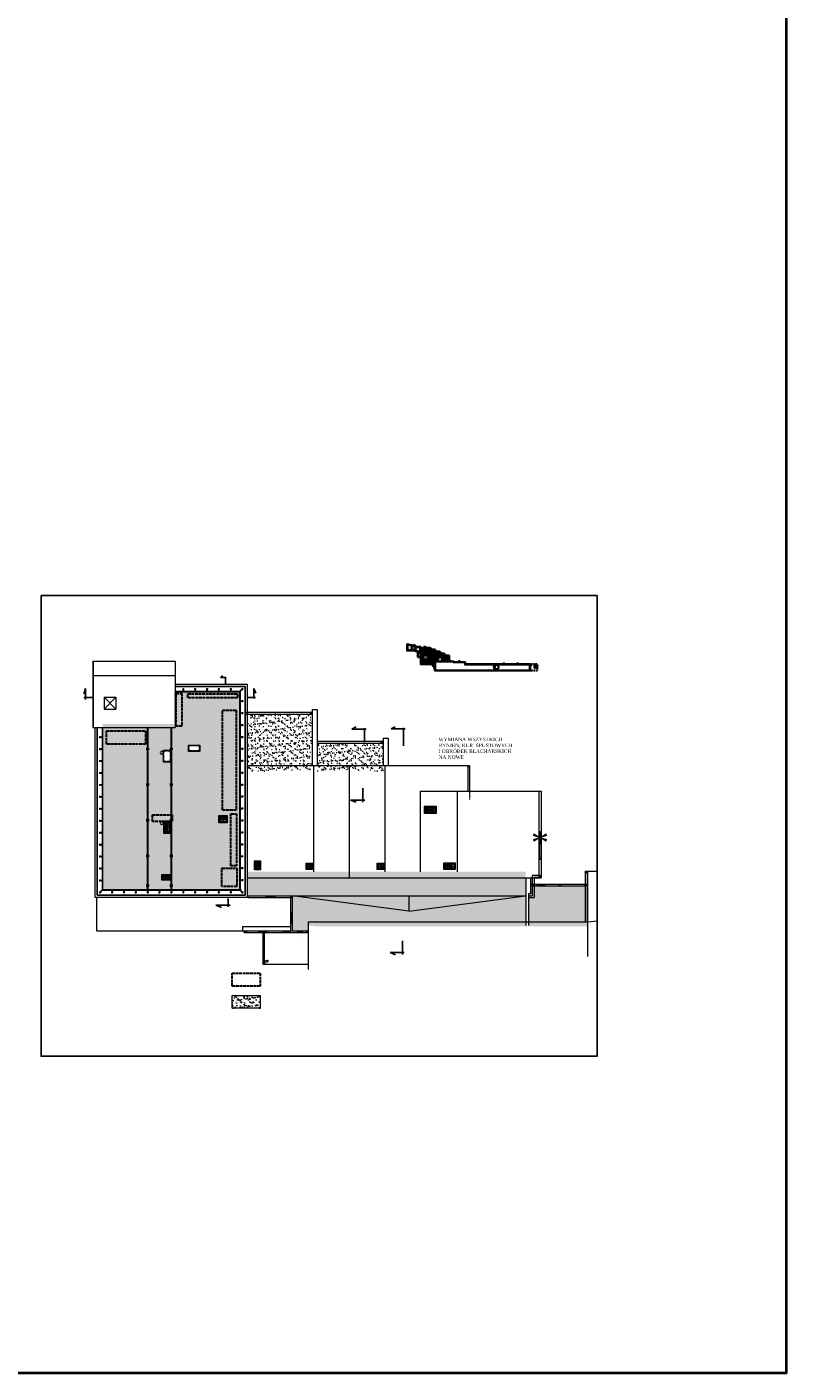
# Model space of a CAD drawing. Header units: millimetres. Extents: x -26513 to 76799, y 0 to 112149.
# Tile 58 of 98: x 33837 to 40236, y 89472 to 100811. Entities that reach past the tile are written whole.
import ezdxf

# ---------------------------------------------------------------- set-up
doc = ezdxf.new("R2010")
doc.units = ezdxf.units.MM
doc.header["$LTSCALE"] = 2
doc.linetypes.add('ACAD_ISO02W100', pattern=[15, 12, -3])
doc.linetypes.add('DASHED', pattern=[0.75, 0.5, -0.25])
for name, color, linetype, lineweight in [('!budynki proj.', 1, 'Continuous', 35), ('Awycinka drzew', 3, 'Continuous', 25), ('ocieplenie', 5, 'BATTING', 5), ('rynna-41', 22, 'Continuous', 18), ('stolarka', 6, 'Continuous', 9), ('wentylacja', 4, 'Continuous', 9), ('widok', 3, 'Continuous', 13), ('ZMIANY', 90, 'Continuous', 25)]:
    doc.layers.add(name, color=color, linetype=linetype, lineweight=lineweight)
doc.layers.add('istn.śiany', color=2, linetype='Continuous')
doc.linetypes.add('BATTING', pattern='A,0.0001,-0.1,[134,ltypeshp.shx,S=0.1,R=0,X=-0.1,Y=0],-0.2,[134,ltypeshp.shx,S=0.1,R=180,X=0.1,Y=0],-0.1', length=0.4001)

msp = doc.modelspace()

# ---------------------------------------------------------------- hatches: boundary and pattern name
at = {"layer": '!budynki proj.'}
h = msp.add_hatch(color=256, dxfattribs=at)
edge = h.paths.add_edge_path()
edge.add_line((37279, 95423), (37279, 95420))
edge.add_line((37279, 95420), (37276, 95420))
edge.add_line((37276, 95420), (37276, 95420))
edge.add_line((37276, 95420), (37276, 95423))
edge.add_line((37276, 95423), (37279, 95423))
h.paths.add_polyline_path([(37043, 95612), (37079, 95604), (37130, 95589), (37156, 95589), (37156, 95579), (37182, 95579), (37183, 95589), (37197, 95589), (37197, 95581), (37238, 95581), (37238, 95566), (37278, 95566), (37278, 95551), (37316, 95552), (37317, 95532), (37356, 95533), (37356, 95517), (37396, 95516), (37397, 95468), (37434, 95467), (37434, 95462), (37532, 95460), (37532, 95443), (38079, 95444), (38079, 95390), (37276, 95389), (37276, 95404), (37276, 95420), (37279, 95420), (37279, 95391), (37279, 95391), (38077, 95393), (38077, 95441), (37530, 95440), (37530, 95458), (37431, 95459), (37431, 95464), (37394, 95465), (37393, 95514), (37354, 95515), (37353, 95530), (37314, 95530), (37314, 95549), (37275, 95548), (37275, 95563), (37235, 95564), (37235, 95578), (37194, 95578), (37194, 95586), (37186, 95586), (37185, 95576), (37153, 95577), (37153, 95586), (37130, 95586), (37078, 95601), (37045, 95609), (37044, 95561), (37098, 95561), (37145, 95546), (37158, 95546), (37158, 95444), (37156, 95444), (37155, 95543), (37155, 95543), (37145, 95543), (37098, 95558), (37041, 95558)])
h.paths.add_polyline_path([(37158, 95444), (37260, 95444), (37260, 95442), (37255, 95442), (37255, 95442), (37156, 95442), (37156, 95444)])
h.paths.add_polyline_path([(37260, 95442), (37263, 95442), (37263, 95423), (37276, 95423), (37276, 95420), (37260, 95420), (37260, 95438), (37260, 95438), (37260, 95438)])
h.paths.add_polyline_path([(37260, 95442), (37263, 95442), (37263, 95444), (37260, 95444)])
for points in [[(37096, 95607), (37099, 95599), (37108, 95603)], [(37319, 95538), (37331, 95540), (37325, 95533)], [(37397, 95476), (37401, 95470), (37401, 95481)], [(37488, 95469), (37477, 95468), (37483, 95461)], [(37260, 95438), (37260, 95438), (37249, 95438), (37255, 95442)], [(37271, 95416), (37271, 95407), (37276, 95411)], [(37853, 95450), (37865, 95451), (37859, 95445)], [(37969, 95450), (37981, 95451), (37974, 95444)], [(38085, 95439), (38084, 95429), (38079, 95435)]]:
    msp.add_hatch(color=256, dxfattribs=at).paths.add_polyline_path(points)
h = msp.add_hatch(color=256, dxfattribs=at)
h.paths.add_polyline_path([(38115, 95440), (38115, 95413), (38134, 95412), (38135, 95440)])
h.paths.add_polyline_path([(38118, 95438), (38118, 95416), (38132, 95415), (38132, 95438)], flags=16)
h = msp.add_hatch(color=256, dxfattribs=at)
h.paths.add_polyline_path([(38138, 95434), (38140, 95436), (38140, 95426), (38138, 95429)])
h.paths.add_polyline_path([(38135, 95432), (38138, 95429), (38138, 95434)])
at = {"layer": 'stolarka'}
h = msp.add_hatch(dxfattribs=at)
h.set_pattern_fill('ANSI37', color=256, scale=2, style=0)
h.paths.add_polyline_path([(37158, 95546), (37158, 95444), (37237, 95444), (37238, 95564), (37235, 95564), (37235, 95578), (37194, 95578), (37194, 95586), (37186, 95586), (37185, 95576), (37153, 95577), (37153, 95546)])
h.paths.add_polyline_path([(37217, 95500, 1), (37177, 95500, 1)], flags=16)
h.paths.add_polyline_path([(37185, 95522), (37184, 95481), (37216, 95480), (37216, 95521)], flags=8)
h = msp.add_hatch(dxfattribs=at)
h.set_pattern_fill('ANSI37', color=256, scale=2, style=0)
h.paths.add_polyline_path([(37237, 95444), (37238, 95564), (37275, 95563), (37275, 95548), (37314, 95549), (37314, 95530), (37353, 95530), (37354, 95515), (37393, 95514), (37394, 95465), (37322, 95465, 0.349907), (37337, 95484, 2.076483), (37313, 95465), (37279, 95465), (37279, 95445), (37263, 95444), (37260, 95444)])
at = {"layer": 'widok'}
h = msp.add_hatch(dxfattribs=at)
h.set_pattern_fill('AR-SAND', color=256, style=0)
h.paths.add_polyline_path([(35088, 95211), (35631, 95211), (35631, 93544), (34475, 93544), (34475, 94939), (35077, 94939), (35077, 95211)])
h.paths.add_polyline_path([(35049, 94119), (34987, 94119), (34987, 94020), (35049, 94020)], flags=16)
h.paths.add_polyline_path([(35456, 94170), (35456, 94106), (35526, 94106), (35526, 94170)], flags=16)
h.paths.add_polyline_path([(34987, 94619), (35049, 94619), (35049, 94718), (34987, 94718)], flags=16)
h.paths.add_polyline_path([(35294, 94708), (35294, 94762), (35199, 94762), (35199, 94708)], flags=16)
h = msp.add_hatch(dxfattribs=at)
h.set_pattern_fill('AR-SAND', color=256, style=0)
h.paths.add_polyline_path([(36235, 95025), (35695, 95025), (35695, 94543), (36235, 94543)])
h.paths.add_polyline_path([(36841, 94779), (36283, 94779), (36283, 94543), (36841, 94543)])
h = msp.add_hatch(dxfattribs=at)
h.set_pattern_fill('AR-SAND', color=256, style=0)
h.paths.add_polyline_path([(35695, 93695), (38041, 93695), (38041, 93242), (36209, 93242), (36209, 93198), (36073, 93198), (36073, 93493), (35695, 93493)])
h.paths.add_polyline_path([(38083, 93575), (38321, 93575), (38321, 93242), (38065, 93242), (38065, 93510), (38083, 93510)])
h.paths.add_polyline_path([(36253, 93242), (38321, 93242), (38321, 93235), (36253, 93235)])
h.paths.add_polyline_path([(38321, 93575), (38562, 93575), (38562, 93235), (38321, 93235)])
h = msp.add_hatch(dxfattribs=at)
h.set_pattern_fill('AR-SAND', color=256, style=0)
h.paths.add_polyline_path([(35566, 92654), (35802, 92654), (35802, 92545), (35566, 92545)])

# ---------------------------------------------------------------- linework, layer by layer
at = {"layer": '!budynki proj.'}
for p, q in [((37132, 95503), (37132, 95543)), ((37132, 95543), (37145, 95543)), ((37132, 95503), (37156, 95503)), ((37153, 95577), (37153, 95543)), ((37238, 95566), (37237, 95444)), ((37155, 95442), (37276, 95442)), ((37260, 95444), (37260, 95420)), ((37260, 95420), (37279, 95420)), ((37263, 95445), (37263, 95423)), ((37263, 95423), (37279, 95423)), ((37276, 95442), (37276, 95389)), ((37394, 95465), (37279, 95465)), ((37279, 95445), (37279, 95465))]:
    msp.add_line(p, q, dxfattribs=at)
at = {"layer": '!budynki proj.', "linetype": 'DASHED'}
for p, q in [((38079, 95444), (38138, 95443)), ((38079, 95390), (38137, 95389)), ((38138, 95443), (38137, 95389))]:
    msp.add_line(p, q, dxfattribs=at)
at = {"layer": '!budynki proj.'}
for points in [[(37260, 95442), (37156, 95442), (37155, 95543), (37145, 95543), (37098, 95558), (37041, 95558), (37043, 95612), (37079, 95604), (37130, 95589), (37156, 95589), (37156, 95579), (37182, 95579), (37183, 95589), (37197, 95589), (37197, 95581), (37238, 95581), (37238, 95566), (37278, 95566), (37278, 95551), (37316, 95552), (37317, 95532), (37356, 95533), (37356, 95517), (37396, 95516), (37397, 95468), (37434, 95467), (37434, 95462), (37532, 95460), (37532, 95443), (38079, 95444)], [(37260, 95444), (37158, 95444), (37158, 95546), (37145, 95546), (37098, 95561), (37044, 95561), (37045, 95609), (37078, 95601), (37130, 95586), (37153, 95586), (37153, 95577), (37185, 95576), (37186, 95586), (37194, 95586), (37194, 95578), (37235, 95578), (37235, 95564), (37275, 95563), (37275, 95548), (37314, 95549), (37314, 95530), (37353, 95530), (37354, 95515), (37393, 95514), (37394, 95465), (37431, 95464), (37431, 95459), (37530, 95458), (37530, 95440), (38077, 95441), (38077, 95393), (37279, 95391), (37279, 95420)], [(37096, 95607), (37108, 95603), (37099, 95599), (37096, 95607)], [(37155, 95546), (37156, 95444), (37279, 95445), (37279, 95391)], [(37155, 95543), (37156, 95442), (37276, 95442)], [(37331, 95540), (37319, 95538), (37325, 95533), (37331, 95540)], [(37401, 95481), (37401, 95470), (37397, 95476), (37402, 95481)], [(37488, 95469), (37477, 95468), (37483, 95461), (37488, 95469)], [(37255, 95442), (37260, 95438), (37249, 95438), (37255, 95442)], [(37276, 95411), (37271, 95416), (37271, 95407), (37276, 95411)], [(38079, 95444), (38079, 95390), (37276, 95389), (37276, 95420)], [(37865, 95451), (37853, 95450), (37859, 95445), (37865, 95451)], [(37981, 95451), (37969, 95450), (37974, 95444), (37981, 95451)], [(38085, 95439), (38084, 95429), (38079, 95435), (38085, 95439)], [(38135, 95440), (38115, 95440), (38115, 95413), (38134, 95412), (38135, 95440)], [(38140, 95436), (38140, 95426), (38135, 95432), (38140, 95436)]]:
    msp.add_lwpolyline(points, dxfattribs=at)
msp.add_lwpolyline([(38132, 95438), (38118, 95438), (38118, 95416), (38132, 95415)], close=True, dxfattribs=at)
for centre in [(37098, 95578), (37197, 95500), (37317, 95484), (37793, 95418)]:
    msp.add_circle(centre, 19.8, dxfattribs=at)
at = {"layer": 'Awycinka drzew'}
for p, q in [((37183, 95589), (37182, 95579)), ((37197, 95589), (37183, 95589)), ((37197, 95581), (37197, 95589)), ((37238, 95581), (37197, 95581)), ((37182, 95579), (37156, 95579)), ((37238, 95566), (37238, 95581)), ((37278, 95566), (37238, 95566)), ((37278, 95551), (37278, 95566)), ((37316, 95552), (37278, 95551)), ((37317, 95532), (37316, 95552)), ((37356, 95533), (37317, 95532)), ((37356, 95517), (37356, 95533)), ((37396, 95516), (37356, 95517)), ((37397, 95468), (37396, 95516)), ((37434, 95467), (37397, 95468)), ((37276, 95389), (38079, 95390)), ((37434, 95462), (37434, 95467)), ((37532, 95443), (38079, 95444))]:
    msp.add_line(p, q, dxfattribs=at)
msp.add_lwpolyline([(37156, 95589), (37130, 95589), (37079, 95604), (37043, 95612), (37041, 95558), (37098, 95558), (37145, 95543), (37155, 95543)], dxfattribs=at)
at = {"layer": 'Defpoints'}
msp.add_lwpolyline([(33956, 96021), (38643, 96021), (38643, 92141), (33956, 92141)], close=True, dxfattribs=at)
at = {"layer": 'istn.śiany'}
for p, q in [((35088, 95256), (35676, 95256)), ((35468, 95332), (35489, 95344)), ((35468, 95332), (35516, 95332)), ((35511, 95279), (35511, 95337)), ((35676, 95256), (35676, 93499)), ((34331, 95237), (34317, 95193)), ((34318, 95163), (34392, 95163)), ((34331, 95237), (34331, 95146)), ((34348, 95163), (34392, 95163)), ((35088, 95211), (35631, 95211)), ((35631, 95211), (35631, 93544)), ((35695, 95163), (35763, 95163)), ((35751, 95237), (35768, 95199)), ((35751, 95237), (35751, 95154)), ((34354, 95126), (34354, 95125)), ((34430, 94909), (34430, 93499)), ((34475, 94909), (34475, 93544)), ((36576, 94897), (36611, 94916)), ((36683, 94786), (36683, 94905)), ((36906, 94898), (36941, 94916)), ((37011, 94755), (37011, 94907)), ((36576, 94897), (36696, 94897)), ((36906, 94898), (37026, 94898)), ((36668, 94282), (36668, 94399)), ((36564, 94299), (36684, 94299)), ((36564, 94299), (36611, 94281)), ((34475, 93544), (35631, 93544)), ((35641, 93546), (35641, 93534)), ((35656, 93620), (35656, 93620)), ((35656, 93620), (35656, 93620)), ((34430, 93499), (35676, 93499)), ((35341, 93523), (35341, 93522)), ((35365, 93523), (35365, 93522)), ((35533, 93399), (35533, 93471)), ((35641, 93523), (35641, 93522)), ((35641, 93523), (35641, 93522)), ((35429, 93413), (35476, 93394)), ((35429, 93413), (35549, 93413)), ((35826, 93198), (35826, 93197)), ((35838, 93198), (35838, 93197)), ((36124, 93101), (36124, 93101)), ((37002, 92997), (37002, 93114)), ((36898, 93014), (36945, 92995)), ((36898, 93014), (37018, 93014))]:
    msp.add_line(p, q, dxfattribs=at)
at = {"layer": 'istn.śiany', "lineweight": 40}
msp.add_lwpolyline([(-26513, 112149), (40236, 112149), (40236, 89472), (-26513, 89472)], close=True, dxfattribs=at)
at = {"layer": 'ocieplenie', "linetype": 'Continuous'}
for p, q in [((35088, 95275), (35695, 95275)), ((35695, 95275), (35695, 93480)), ((34487, 95166), (34587, 95166)), ((34487, 95166), (34487, 95065)), ((34487, 95065), (34587, 95166)), ((34587, 95065), (34487, 95166)), ((34587, 95166), (34587, 95065)), ((34487, 95065), (34587, 95065)), ((34411, 94909), (34411, 93480)), ((34851, 94909), (34851, 93544)), ((34856, 94909), (34856, 93544)), ((35051, 94909), (35051, 93544)), ((35056, 94908), (35056, 93544)), ((34411, 93480), (35695, 93480))]:
    msp.add_line(p, q, dxfattribs=at)
at = {"layer": 'rynna-41'}
for p, q in [((35676, 95038), (36241, 95038)), ((36283, 94794), (36841, 94794)), ((37553, 94591), (37568, 94591)), ((37568, 94591), (37568, 94373)), ((38153, 94373), (38171, 94373)), ((38171, 94373), (38171, 93644)), ((38097, 93662), (38097, 93493)), ((38162, 93662), (38097, 93662)), ((38543, 93700), (38543, 93274)), ((38558, 93700), (38558, 93274)), ((38083, 93590), (38543, 93590)), ((38112, 93647), (38112, 93478)), ((38162, 93647), (38112, 93647)), ((38134, 93585), (38210, 93585)), ((38153, 93644), (38171, 93644)), ((38210, 93585), (38201, 93581)), ((35695, 93493), (36073, 93493)), ((35699, 93493), (35699, 93478)), ((35699, 93478), (36073, 93478)), ((35849, 93487), (35930, 93487)), ((35930, 93487), (35913, 93481)), ((36058, 93493), (36058, 93183)), ((38065, 93493), (38097, 93493)), ((38065, 93478), (38112, 93478)), ((36067, 93358), (36067, 93257)), ((36067, 93257), (36072, 93271)), ((35669, 93198), (36058, 93198)), ((35669, 93183), (35669, 93197)), ((35669, 93183), (36058, 93183)), ((35787, 93191), (35863, 93191)), ((35787, 93191), (35806, 93188)), ((35826, 93183), (35826, 92917)), ((35832, 93105), (35832, 92996)), ((35838, 93183), (35838, 92917)), ((35992, 93190), (36067, 93190)), ((35992, 93190), (36011, 93187)), ((36058, 93183), (36209, 93183)), ((36115, 93188), (36166, 93188)), ((36166, 93188), (36149, 93193)), ((35832, 92996), (35838, 93015))]:
    msp.add_line(p, q, dxfattribs=at)
at = {"layer": 'rynna-41', "linetype": 'ACAD_ISO02W100'}
msp.add_line((37568, 94373), (37568, 94303), dxfattribs=at)
at = {"layer": 'rynna-41', "linetype": 'ACAD_ISO02W100', "ltscale": 0.5}
for p, q in [((35830, 92936), (35864, 92950)), ((35833, 92927), (35868, 92940))]:
    msp.add_line(p, q, dxfattribs=at)
at = {"layer": 'rynna-41'}
for centre, radius in [((36231, 95030), 5.94), ((36829, 94786), 5.94), ((37561, 94573), 7.5), ((38162, 93654), 7.5), ((38550, 93690), 7.5), ((38105, 93583), 7.5), ((38329, 93583), 7.5), ((38550, 93583), 7.5), ((36065, 93487), 5.94), ((35680, 93190), 7.5), ((36199, 93190), 7.5), ((35832, 92932), 5)]:
    msp.add_circle(centre, radius, dxfattribs=at)
at = {"layer": 'rynna-41', "linetype": 'ACAD_ISO02W100', "ltscale": 0.5}
msp.add_circle((35866, 92945), 5, dxfattribs=at)
at = {"layer": 'wentylacja'}
for p, q in [((35088, 95215), (35636, 95215)), ((35088, 95211), (35632, 95211)), ((35150, 95237), (35150, 95229)), ((35150, 95237), (35158, 95237)), ((35150, 95229), (35158, 95229)), ((35152, 95229), (35152, 95215)), ((35156, 95229), (35156, 95215)), ((35158, 95237), (35158, 95229)), ((35250, 95237), (35258, 95237)), ((35250, 95237), (35250, 95229)), ((35250, 95229), (35258, 95229)), ((35252, 95229), (35252, 95215)), ((35256, 95229), (35256, 95215)), ((35258, 95237), (35258, 95229)), ((35350, 95237), (35358, 95237)), ((35350, 95237), (35350, 95229)), ((35350, 95229), (35358, 95229)), ((35352, 95229), (35352, 95215)), ((35356, 95229), (35356, 95215)), ((35358, 95237), (35358, 95229)), ((35450, 95237), (35458, 95237)), ((35450, 95237), (35450, 95229)), ((35450, 95229), (35458, 95229)), ((35452, 95229), (35452, 95215)), ((35456, 95229), (35456, 95215)), ((35458, 95237), (35458, 95229)), ((35550, 95237), (35558, 95237)), ((35550, 95237), (35550, 95229)), ((35550, 95229), (35558, 95229)), ((35552, 95229), (35552, 95215)), ((35556, 95229), (35556, 95215)), ((35558, 95237), (35558, 95229)), ((35632, 95211), (35632, 93544)), ((35650, 95232), (35633, 95215)), ((35652, 95229), (35636, 95212)), ((35636, 95215), (35636, 93540)), ((35636, 95135), (35650, 95135)), ((35636, 95131), (35650, 95131)), ((35650, 95237), (35650, 95229)), ((35650, 95237), (35658, 95237)), ((35650, 95229), (35658, 95229)), ((35650, 95137), (35650, 95129)), ((35650, 95137), (35658, 95137)), ((35650, 95129), (35658, 95129)), ((35658, 95237), (35658, 95229)), ((35658, 95137), (35658, 95129)), ((35636, 95034), (35650, 95034)), ((35636, 95030), (35650, 95030)), ((35650, 95036), (35650, 95028)), ((35650, 95036), (35658, 95036)), ((35650, 95028), (35658, 95028)), ((35658, 95036), (35658, 95028)), ((34471, 94909), (34471, 93540)), ((34475, 94909), (34475, 93544)), ((35636, 94934), (35650, 94934)), ((35636, 94930), (35650, 94930)), ((35650, 94936), (35650, 94928)), ((35650, 94936), (35658, 94936)), ((35650, 94928), (35658, 94928)), ((35658, 94936), (35658, 94928)), ((34448, 94834), (34456, 94834)), ((34448, 94834), (34448, 94826)), ((34448, 94826), (34456, 94826)), ((34456, 94834), (34456, 94826)), ((34456, 94832), (34471, 94832)), ((34456, 94828), (34471, 94828)), ((35636, 94833), (35650, 94833)), ((35636, 94829), (35650, 94829)), ((35650, 94835), (35650, 94827)), ((35650, 94835), (35658, 94835)), ((35650, 94827), (35658, 94827)), ((35658, 94835), (35658, 94827)), ((34448, 94733), (34456, 94733)), ((34448, 94733), (34448, 94725)), ((34448, 94725), (34456, 94725)), ((34456, 94733), (34456, 94725)), ((34456, 94732), (34471, 94732)), ((34456, 94728), (34471, 94728)), ((34845, 94737), (34845, 94721)), ((34845, 94737), (34851, 94737)), ((34845, 94721), (34851, 94721)), ((34856, 94737), (34861, 94737)), ((34856, 94721), (34861, 94721)), ((34861, 94737), (34861, 94721)), ((35045, 94737), (35051, 94737)), ((35045, 94737), (35045, 94721)), ((35045, 94721), (35051, 94721)), ((35056, 94737), (35061, 94737)), ((35056, 94721), (35061, 94721)), ((35061, 94737), (35061, 94721)), ((35636, 94733), (35650, 94733)), ((35636, 94729), (35650, 94729)), ((35650, 94735), (35650, 94727)), ((35650, 94735), (35658, 94735)), ((35650, 94727), (35658, 94727)), ((35658, 94735), (35658, 94727)), ((34448, 94633), (34456, 94633)), ((34448, 94633), (34448, 94625)), ((34448, 94625), (34456, 94625)), ((34456, 94633), (34456, 94625)), ((34456, 94631), (34471, 94631)), ((34456, 94627), (34471, 94627)), ((35636, 94632), (35650, 94632)), ((35636, 94628), (35650, 94628)), ((35650, 94634), (35650, 94626)), ((35650, 94634), (35658, 94634)), ((35650, 94626), (35658, 94626)), ((35658, 94634), (35658, 94626)), ((34448, 94532), (34456, 94532)), ((34448, 94532), (34448, 94524)), ((34448, 94524), (34456, 94524)), ((34456, 94532), (34456, 94524)), ((34456, 94530), (34471, 94530)), ((34456, 94526), (34471, 94526)), ((35636, 94532), (35650, 94532)), ((35636, 94528), (35650, 94528)), ((35650, 94534), (35650, 94526)), ((35650, 94534), (35658, 94534)), ((35650, 94526), (35658, 94526)), ((35658, 94534), (35658, 94526)), ((34448, 94431), (34456, 94431)), ((34448, 94431), (34448, 94423)), ((34448, 94423), (34456, 94423)), ((34456, 94431), (34456, 94423)), ((34456, 94430), (34471, 94430)), ((34456, 94426), (34471, 94426)), ((34845, 94437), (34845, 94421)), ((34845, 94437), (34851, 94437)), ((34845, 94421), (34851, 94421)), ((34856, 94437), (34861, 94437)), ((34856, 94421), (34861, 94421)), ((34861, 94437), (34861, 94421)), ((35045, 94437), (35045, 94421)), ((35045, 94437), (35051, 94437)), ((35045, 94421), (35051, 94421)), ((35056, 94437), (35061, 94437)), ((35056, 94421), (35061, 94421)), ((35061, 94437), (35061, 94421)), ((35636, 94431), (35650, 94431)), ((35636, 94427), (35650, 94427)), ((35650, 94433), (35650, 94425)), ((35650, 94433), (35658, 94433)), ((35650, 94425), (35658, 94425)), ((35658, 94433), (35658, 94425)), ((34448, 94331), (34456, 94331)), ((34448, 94331), (34448, 94323)), ((34448, 94323), (34456, 94323)), ((34448, 94230), (34456, 94230)), ((34448, 94230), (34448, 94222)), ((34448, 94222), (34456, 94222)), ((34456, 94331), (34456, 94323)), ((34456, 94329), (34471, 94329)), ((34456, 94325), (34471, 94325)), ((34456, 94230), (34456, 94222)), ((34456, 94229), (34471, 94229)), ((34456, 94225), (34471, 94225)), ((35636, 94331), (35650, 94331)), ((35636, 94327), (35650, 94327)), ((35636, 94230), (35650, 94230)), ((35636, 94226), (35650, 94226)), ((35650, 94333), (35650, 94325)), ((35650, 94333), (35658, 94333)), ((35650, 94325), (35658, 94325)), ((35650, 94232), (35650, 94224)), ((35650, 94232), (35658, 94232)), ((35650, 94224), (35658, 94224)), ((35658, 94333), (35658, 94325)), ((35658, 94232), (35658, 94224)), ((34448, 94130), (34456, 94130)), ((34448, 94130), (34448, 94122)), ((34448, 94122), (34456, 94122)), ((34456, 94130), (34456, 94122)), ((34456, 94128), (34471, 94128)), ((34456, 94124), (34471, 94124)), ((34845, 94137), (34845, 94121)), ((34845, 94137), (34851, 94137)), ((34845, 94121), (34851, 94121)), ((34856, 94137), (34861, 94137)), ((34856, 94121), (34861, 94121)), ((34861, 94137), (34861, 94121)), ((35045, 94137), (35045, 94121)), ((35045, 94137), (35051, 94137)), ((35045, 94121), (35051, 94121)), ((35056, 94137), (35061, 94137)), ((35056, 94121), (35061, 94121)), ((35061, 94137), (35061, 94121)), ((35636, 94130), (35650, 94130)), ((35636, 94126), (35650, 94126)), ((35650, 94132), (35650, 94124)), ((35650, 94132), (35658, 94132)), ((35650, 94124), (35658, 94124)), ((35658, 94132), (35658, 94124)), ((34448, 94029), (34456, 94029)), ((34448, 94029), (34448, 94021)), ((34448, 94021), (34456, 94021)), ((34456, 94029), (34456, 94021)), ((34456, 94027), (34471, 94027)), ((34456, 94023), (34471, 94023)), ((35636, 94029), (35650, 94029)), ((35636, 94025), (35650, 94025)), ((35650, 94031), (35650, 94023)), ((35650, 94031), (35658, 94031)), ((35650, 94023), (35658, 94023)), ((35658, 94031), (35658, 94023)), ((34448, 93928), (34456, 93928)), ((34448, 93928), (34448, 93920)), ((34448, 93920), (34456, 93920)), ((34456, 93928), (34456, 93920)), ((34456, 93927), (34471, 93927)), ((34456, 93923), (34471, 93923)), ((35636, 93929), (35650, 93929)), ((35636, 93925), (35650, 93925)), ((35650, 93931), (35650, 93923)), ((35650, 93931), (35658, 93931)), ((35650, 93923), (35658, 93923)), ((35658, 93931), (35658, 93923)), ((34448, 93828), (34456, 93828)), ((34448, 93828), (34448, 93820)), ((34448, 93820), (34456, 93820)), ((34456, 93828), (34456, 93820)), ((34456, 93826), (34471, 93826)), ((34456, 93822), (34471, 93822)), ((34845, 93837), (34845, 93821)), ((34845, 93837), (34851, 93837)), ((34845, 93821), (34851, 93821)), ((34856, 93837), (34861, 93837)), ((34856, 93821), (34861, 93821)), ((34861, 93837), (34861, 93821)), ((35045, 93837), (35045, 93821)), ((35045, 93837), (35051, 93837)), ((35045, 93821), (35051, 93821)), ((35056, 93837), (35061, 93837)), ((35056, 93821), (35061, 93821)), ((35061, 93837), (35061, 93821)), ((35636, 93828), (35650, 93828)), ((35636, 93824), (35650, 93824)), ((35650, 93830), (35650, 93822)), ((35650, 93830), (35658, 93830)), ((35650, 93822), (35658, 93822)), ((35658, 93830), (35658, 93822)), ((34448, 93727), (34456, 93727)), ((34448, 93727), (34448, 93719)), ((34448, 93719), (34456, 93719)), ((34456, 93727), (34456, 93719)), ((34456, 93726), (34471, 93726)), ((34456, 93722), (34471, 93722)), ((35636, 93728), (35650, 93728)), ((35636, 93724), (35650, 93724)), ((35650, 93730), (35650, 93722)), ((35650, 93730), (35658, 93730)), ((35650, 93722), (35658, 93722)), ((35658, 93730), (35658, 93722)), ((37437, 93761), (37437, 93743)), ((37437, 93741), (37437, 93723)), ((34448, 93627), (34456, 93627)), ((34448, 93627), (34448, 93619)), ((34448, 93619), (34456, 93619)), ((34471, 93543), (34454, 93526)), ((34456, 93627), (34456, 93619)), ((34456, 93625), (34471, 93625)), ((34456, 93621), (34471, 93621)), ((34475, 93544), (35632, 93544)), ((34845, 93587), (34845, 93571)), ((34845, 93587), (34851, 93587)), ((34845, 93571), (34851, 93571)), ((34856, 93587), (34861, 93587)), ((34856, 93571), (34861, 93571)), ((34861, 93587), (34861, 93571)), ((35045, 93587), (35045, 93571)), ((35045, 93587), (35051, 93587)), ((35045, 93571), (35051, 93571)), ((35056, 93587), (35061, 93587)), ((35056, 93571), (35061, 93571)), ((35061, 93587), (35061, 93571)), ((35636, 93627), (35650, 93627)), ((35636, 93623), (35650, 93623)), ((35636, 93543), (35652, 93526)), ((35650, 93629), (35650, 93621)), ((35650, 93629), (35658, 93629)), ((35650, 93621), (35658, 93621)), ((35658, 93629), (35658, 93621)), ((34448, 93526), (34456, 93526)), ((34448, 93526), (34448, 93518)), ((34448, 93518), (34456, 93518)), ((34473, 93540), (34456, 93523)), ((34456, 93526), (34456, 93518)), ((34471, 93540), (35636, 93540)), ((34550, 93526), (34550, 93518)), ((34550, 93526), (34558, 93526)), ((34550, 93518), (34558, 93518)), ((34552, 93540), (34552, 93526)), ((34554, 93540), (34554, 93526)), ((34556, 93540), (34556, 93526)), ((34558, 93526), (34558, 93518)), ((34650, 93526), (34650, 93518)), ((34650, 93526), (34658, 93526)), ((34650, 93518), (34658, 93518)), ((34652, 93540), (34652, 93526)), ((34654, 93540), (34654, 93526)), ((34656, 93540), (34656, 93526)), ((34658, 93526), (34658, 93518)), ((34750, 93526), (34750, 93518)), ((34750, 93526), (34758, 93526)), ((34750, 93518), (34758, 93518)), ((34752, 93540), (34752, 93526)), ((34754, 93540), (34754, 93526)), ((34756, 93540), (34756, 93526)), ((34758, 93526), (34758, 93518)), ((34850, 93526), (34850, 93518)), ((34850, 93526), (34858, 93526)), ((34850, 93518), (34858, 93518)), ((34852, 93540), (34852, 93526)), ((34854, 93540), (34854, 93526)), ((34856, 93540), (34856, 93526)), ((34858, 93526), (34858, 93518)), ((34950, 93526), (34950, 93518)), ((34950, 93526), (34958, 93526)), ((34950, 93518), (34958, 93518)), ((34952, 93540), (34952, 93526)), ((34954, 93540), (34954, 93526)), ((34956, 93540), (34956, 93526)), ((34958, 93526), (34958, 93518)), ((35050, 93526), (35050, 93518)), ((35050, 93526), (35058, 93526)), ((35050, 93518), (35058, 93518)), ((35052, 93540), (35052, 93526)), ((35054, 93540), (35054, 93526)), ((35056, 93540), (35056, 93526)), ((35058, 93526), (35058, 93518)), ((35150, 93526), (35150, 93518)), ((35150, 93526), (35158, 93526)), ((35150, 93518), (35158, 93518)), ((35152, 93540), (35152, 93526)), ((35154, 93540), (35154, 93526)), ((35156, 93540), (35156, 93526)), ((35158, 93526), (35158, 93518)), ((35250, 93526), (35250, 93518)), ((35250, 93526), (35258, 93526)), ((35250, 93518), (35258, 93518)), ((35252, 93540), (35252, 93526)), ((35254, 93540), (35254, 93526)), ((35256, 93540), (35256, 93526)), ((35258, 93526), (35258, 93518)), ((35350, 93526), (35350, 93518)), ((35350, 93526), (35358, 93526)), ((35350, 93518), (35358, 93518)), ((35352, 93540), (35352, 93526)), ((35354, 93540), (35354, 93526)), ((35356, 93540), (35356, 93526)), ((35358, 93526), (35358, 93518)), ((35450, 93526), (35450, 93518)), ((35450, 93526), (35458, 93526)), ((35450, 93518), (35458, 93518)), ((35452, 93540), (35452, 93526)), ((35454, 93540), (35454, 93526)), ((35456, 93540), (35456, 93526)), ((35458, 93526), (35458, 93518)), ((35550, 93526), (35550, 93518)), ((35550, 93526), (35558, 93526)), ((35550, 93518), (35558, 93518)), ((35552, 93540), (35552, 93526)), ((35554, 93540), (35554, 93526)), ((35556, 93540), (35556, 93526)), ((35558, 93526), (35558, 93518)), ((35633, 93540), (35650, 93523)), ((35650, 93526), (35650, 93518)), ((35650, 93526), (35658, 93526)), ((35650, 93518), (35658, 93518)), ((35658, 93526), (35658, 93518))]:
    msp.add_line(p, q, dxfattribs=at)
at = {"layer": 'wentylacja', "linetype": 'ACAD_ISO02W100', "ltscale": 0.3}
for p, q in [((37197, 94237), (37197, 94195)), ((37197, 94237), (37276, 94237)), ((37199, 94235), (37217, 94235)), ((37199, 94235), (37199, 94217)), ((37199, 94217), (37217, 94235)), ((37217, 94235), (37217, 94217)), ((37219, 94235), (37219, 94197)), ((37219, 94235), (37234, 94235)), ((37219, 94197), (37234, 94235)), ((37234, 94235), (37234, 94197)), ((37236, 94235), (37274, 94235)), ((37236, 94235), (37236, 94217)), ((37236, 94217), (37274, 94235)), ((37274, 94235), (37274, 94217)), ((37276, 94237), (37276, 94195)), ((35039, 94109), (34997, 94109)), ((34997, 94109), (34997, 94106)), ((35039, 94109), (34997, 94109)), ((34997, 94109), (34997, 94106)), ((35039, 94109), (35039, 94106)), ((35039, 94109), (35039, 94106)), ((35466, 94160), (35466, 94116)), ((35466, 94160), (35516, 94160)), ((35466, 94116), (35516, 94116)), ((35468, 94158), (35468, 94140)), ((35468, 94158), (35490, 94158)), ((35468, 94140), (35490, 94158)), ((35468, 94140), (35490, 94140)), ((35468, 94138), (35514, 94138)), ((35468, 94118), (35514, 94138)), ((35468, 94138), (35468, 94137)), ((35468, 94135), (35468, 94118)), ((35468, 94118), (35514, 94118)), ((35490, 94158), (35490, 94140)), ((35492, 94158), (35492, 94140)), ((35492, 94158), (35514, 94158)), ((35492, 94140), (35514, 94158)), ((35492, 94140), (35514, 94140)), ((35514, 94158), (35514, 94140)), ((35514, 94135), (35514, 94118)), ((35516, 94160), (35516, 94116)), ((37197, 94195), (37276, 94195)), ((37199, 94217), (37217, 94217)), ((37199, 94215), (37217, 94215)), ((37199, 94215), (37199, 94197)), ((37199, 94197), (37217, 94215)), ((37199, 94197), (37217, 94197)), ((37217, 94215), (37217, 94197)), ((37219, 94197), (37234, 94197)), ((37236, 94217), (37274, 94217)), ((37236, 94215), (37254, 94215)), ((37236, 94215), (37236, 94197)), ((37236, 94197), (37254, 94215)), ((37236, 94197), (37254, 94197)), ((37254, 94215), (37254, 94197)), ((37256, 94215), (37256, 94197)), ((37256, 94215), (37274, 94215)), ((37256, 94197), (37274, 94215)), ((37256, 94197), (37274, 94197)), ((37274, 94215), (37274, 94197)), ((34997, 94101), (34997, 94030)), ((34997, 94101), (34997, 94030)), ((35039, 94030), (34997, 94030)), ((35039, 94030), (34997, 94030)), ((35017, 94107), (34999, 94107)), ((34999, 94107), (34999, 94106)), ((34999, 94107), (35017, 94089)), ((34999, 94107), (34999, 94106)), ((35017, 94107), (34999, 94107)), ((34999, 94107), (34999, 94106)), ((34999, 94101), (34999, 94089)), ((34999, 94101), (34999, 94089)), ((35017, 94089), (34999, 94089)), ((35017, 94089), (34999, 94089)), ((35037, 94087), (34999, 94087)), ((34999, 94087), (34999, 94072)), ((34999, 94087), (35037, 94072)), ((35037, 94087), (34999, 94087)), ((34999, 94087), (34999, 94072)), ((34999, 94087), (35037, 94072)), ((35037, 94072), (34999, 94072)), ((35037, 94072), (34999, 94072)), ((34999, 94070), (34999, 94056)), ((35017, 94070), (34999, 94070)), ((34999, 94070), (35012, 94056)), ((34999, 94070), (34999, 94056)), ((35017, 94070), (34999, 94070)), ((34999, 94070), (35012, 94056)), ((35017, 94052), (34999, 94052)), ((35017, 94052), (34999, 94052)), ((35017, 94050), (34999, 94050)), ((34999, 94050), (34999, 94032)), ((34999, 94050), (35017, 94032)), ((35017, 94050), (34999, 94050)), ((34999, 94050), (34999, 94032)), ((34999, 94050), (35017, 94032)), ((35017, 94032), (34999, 94032)), ((35017, 94032), (34999, 94032)), ((35004, 94101), (35017, 94089)), ((35017, 94107), (35017, 94106)), ((35017, 94107), (35017, 94106)), ((35017, 94101), (35017, 94089)), ((35017, 94101), (35017, 94089)), ((35017, 94070), (35017, 94056)), ((35017, 94070), (35017, 94056)), ((35017, 94050), (35017, 94032)), ((35017, 94050), (35017, 94032)), ((35019, 94107), (35019, 94106)), ((35037, 94107), (35019, 94107)), ((35019, 94107), (35019, 94106)), ((35019, 94107), (35019, 94106)), ((35037, 94107), (35019, 94107)), ((35019, 94107), (35019, 94106)), ((35019, 94101), (35019, 94089)), ((35019, 94101), (35019, 94089)), ((35037, 94089), (35019, 94089)), ((35037, 94089), (35019, 94089)), ((35019, 94070), (35019, 94032)), ((35037, 94070), (35019, 94070)), ((35019, 94070), (35037, 94032)), ((35019, 94070), (35019, 94032)), ((35037, 94070), (35019, 94070)), ((35019, 94070), (35037, 94032)), ((35037, 94032), (35019, 94032)), ((35037, 94032), (35019, 94032)), ((35024, 94101), (35037, 94089)), ((35024, 94101), (35037, 94089)), ((35037, 94107), (35037, 94106)), ((35037, 94107), (35037, 94106)), ((35037, 94101), (35037, 94089)), ((35037, 94101), (35037, 94089)), ((35037, 94087), (35037, 94072)), ((35037, 94087), (35037, 94072)), ((35037, 94070), (35037, 94032)), ((35037, 94070), (35037, 94032)), ((35039, 94101), (35039, 94030)), ((35039, 94101), (35039, 94030)), ((35766, 93776), (35795, 93776)), ((35766, 93776), (35766, 93721)), ((35768, 93758), (35793, 93774)), ((35768, 93774), (35768, 93758)), ((35768, 93774), (35793, 93774)), ((35793, 93774), (35793, 93758)), ((35795, 93776), (35795, 93721)), ((34984, 93662), (35039, 93662)), ((34984, 93662), (35039, 93662)), ((34984, 93656), (34984, 93662)), ((34984, 93656), (34984, 93662)), ((34986, 93660), (35002, 93660)), ((34986, 93660), (35002, 93660)), ((34989, 93656), (34986, 93660)), ((34986, 93656), (34986, 93660)), ((34986, 93656), (34986, 93660)), ((35002, 93656), (35002, 93660)), ((35002, 93656), (35002, 93660)), ((35004, 93660), (35019, 93660)), ((35004, 93660), (35019, 93660)), ((35007, 93656), (35004, 93660)), ((35004, 93656), (35004, 93660)), ((35007, 93656), (35004, 93660)), ((35004, 93656), (35004, 93660)), ((35019, 93656), (35019, 93660)), ((35021, 93660), (35037, 93660)), ((35021, 93656), (35021, 93660)), ((35024, 93656), (35021, 93660)), ((35037, 93656), (35037, 93660)), ((35039, 93656), (35039, 93662)), ((35766, 93721), (35795, 93721)), ((35768, 93758), (35793, 93758)), ((35768, 93741), (35793, 93756)), ((35768, 93756), (35768, 93741)), ((35768, 93756), (35793, 93756)), ((35768, 93741), (35793, 93741)), ((35768, 93723), (35793, 93739)), ((35768, 93739), (35768, 93723)), ((35768, 93739), (35793, 93739)), ((35768, 93723), (35793, 93723)), ((35793, 93756), (35793, 93741)), ((35793, 93739), (35793, 93723)), ((36199, 93740), (36217, 93759)), ((36199, 93759), (36217, 93759)), ((36199, 93759), (36199, 93740)), ((36199, 93740), (36217, 93740)), ((36199, 93723), (36237, 93738)), ((36199, 93738), (36199, 93723)), ((36199, 93738), (36237, 93738)), ((36199, 93723), (36237, 93723)), ((36217, 93759), (36217, 93740)), ((36219, 93740), (36237, 93759)), ((36219, 93759), (36237, 93759)), ((36219, 93759), (36219, 93740)), ((36219, 93740), (36237, 93740)), ((36237, 93759), (36237, 93740)), ((36237, 93738), (36237, 93723)), ((36799, 93759), (36799, 93740)), ((36799, 93759), (36817, 93759)), ((36799, 93740), (36817, 93759)), ((36799, 93740), (36817, 93740)), ((36799, 93738), (36837, 93738)), ((36799, 93738), (36799, 93723)), ((36799, 93723), (36837, 93738)), ((36799, 93723), (36837, 93723)), ((36817, 93759), (36817, 93740)), ((36819, 93759), (36819, 93740)), ((36819, 93759), (36837, 93759)), ((36819, 93740), (36837, 93759)), ((36819, 93740), (36837, 93740)), ((36837, 93759), (36837, 93723)), ((37362, 93743), (37380, 93761)), ((37362, 93761), (37362, 93743)), ((37362, 93761), (37380, 93761)), ((37362, 93743), (37380, 93743)), ((37362, 93723), (37380, 93741)), ((37362, 93741), (37362, 93723)), ((37362, 93741), (37380, 93741)), ((37362, 93723), (37380, 93723)), ((37380, 93761), (37380, 93743)), ((37380, 93741), (37380, 93723)), ((37382, 93723), (37397, 93761)), ((37382, 93761), (37397, 93761)), ((37382, 93761), (37382, 93723)), ((37382, 93723), (37397, 93723)), ((37397, 93761), (37397, 93723)), ((37399, 93743), (37437, 93761)), ((37399, 93761), (37437, 93761)), ((37399, 93761), (37399, 93743)), ((37399, 93743), (37437, 93743)), ((37399, 93723), (37417, 93741)), ((37399, 93741), (37399, 93723)), ((37399, 93741), (37417, 93741)), ((37399, 93723), (37417, 93723)), ((37417, 93741), (37417, 93723)), ((37419, 93723), (37437, 93741)), ((37419, 93741), (37437, 93741)), ((37419, 93741), (37419, 93723)), ((37419, 93723), (37437, 93723)), ((34984, 93633), (34984, 93651)), ((34984, 93633), (34984, 93651)), ((34984, 93633), (35039, 93633)), ((34984, 93633), (35039, 93633)), ((34986, 93635), (34986, 93651)), ((34986, 93635), (34986, 93651)), ((34986, 93635), (35002, 93635)), ((34986, 93635), (35002, 93635)), ((35002, 93635), (34992, 93651)), ((35002, 93635), (35002, 93651)), ((35002, 93635), (35002, 93651)), ((35004, 93635), (35004, 93651)), ((35004, 93635), (35004, 93651)), ((35004, 93635), (35019, 93635)), ((35004, 93635), (35019, 93635)), ((35019, 93635), (35010, 93651)), ((35019, 93635), (35010, 93651)), ((35019, 93635), (35019, 93651)), ((35021, 93635), (35021, 93651)), ((35021, 93635), (35037, 93635)), ((35037, 93635), (35027, 93651)), ((35037, 93635), (35037, 93651)), ((35039, 93633), (35039, 93651))]:
    msp.add_line(p, q, dxfattribs=at)
for points in [[(37197, 94237), (37276, 94237), (37276, 94195), (37197, 94195)], [(36197, 93761), (36239, 93761), (36239, 93721), (36197, 93721)], [(36797, 93761), (36839, 93761), (36839, 93721), (36797, 93721)], [(37360, 93763), (37439, 93763), (37439, 93721), (37360, 93721)]]:
    msp.add_lwpolyline(points, close=True, dxfattribs=at)
at = {"layer": 'wentylacja'}
for centre, start, end in [((34973, 94698), 166.2176, 13.7824), ((34973, 94698), 38.0088, 139.0879), ((34973, 94104), 10.082, 169.918), ((34973, 94104), 193.9815, 346.0185)]:
    msp.add_arc(centre, 12, start, end, dxfattribs=at)
at = {"layer": 'widok'}
for p, q in [((34393, 95469), (35088, 95469)), ((34393, 95469), (34393, 94909)), ((34395, 95469), (34395, 94909)), ((35086, 95469), (35086, 94909)), ((35088, 95469), (35088, 94909)), ((34393, 95349), (35088, 95349)), ((35676, 95023), (36241, 95023)), ((36241, 95061), (36283, 95061)), ((36241, 95061), (36241, 94591)), ((36283, 95061), (36283, 94591)), ((34393, 94909), (35088, 94909)), ((36841, 94821), (36883, 94821)), ((36841, 94821), (36841, 94591)), ((36883, 94821), (36883, 94591)), ((36283, 94779), (36841, 94779)), ((35695, 94591), (37553, 94591)), ((36253, 94591), (36253, 93695)), ((36553, 94591), (36553, 93644)), ((36853, 94591), (36853, 93695)), ((37553, 94591), (37553, 94373)), ((37153, 94373), (38153, 94373)), ((37153, 94373), (37153, 93695)), ((37465, 94373), (37465, 93695)), ((38153, 94373), (38153, 93644)), ((38161, 93796), (38161, 93951)), ((38167, 93813), (38161, 93796)), ((38543, 93700), (38643, 93700)), ((38562, 93700), (38563, 92982)), ((35695, 93644), (38153, 93644)), ((38041, 93644), (38041, 93242)), ((38083, 93644), (38083, 93510)), ((38083, 93575), (38543, 93575)), ((34423, 93480), (34423, 93198)), ((35695, 93493), (38041, 93493)), ((36073, 93493), (36073, 93198)), ((37057, 93362), (36073, 93493)), ((37057, 93493), (37057, 93362)), ((37057, 93362), (38041, 93493)), ((38065, 93510), (38065, 93242)), ((38083, 93510), (38065, 93510)), ((35653, 93235), (35653, 93210)), ((35653, 93235), (36058, 93235)), ((35653, 93210), (35653, 93198)), ((36209, 93274), (36209, 92871)), ((36209, 93274), (38562, 93274)), ((38563, 93274), (38643, 93281)), ((34423, 93198), (36058, 93198)), ((36073, 93198), (36209, 93198)), ((35826, 92917), (36209, 92917))]:
    msp.add_line(p, q, dxfattribs=at)
at = {"layer": 'widok', "linetype": 'ACAD_ISO02W100', "ltscale": 0.3}
for p, q in [((35761, 93781), (35800, 93781)), ((35761, 93781), (35761, 93716)), ((35800, 93781), (35800, 93716)), ((35761, 93716), (35800, 93716))]:
    msp.add_line(p, q, dxfattribs=at)
at = {"layer": 'widok', "linetype": 'ACAD_ISO02W100', "lineweight": 30}
for points in [[(35095, 95196), (35143, 95196), (35143, 94921), (35095, 94921)], [(35194, 95193), (35611, 95193), (35611, 95160), (35194, 95160)], [(35486, 95057), (35602, 95057), (35602, 94215), (35486, 94215)], [(34508, 94883), (34836, 94883), (34836, 94770), (34508, 94770)], [(34895, 94175), (35062, 94175), (35062, 94119), (34895, 94119)], [(35556, 94183), (35603, 94183), (35603, 93745), (35556, 93745)], [(35481, 93725), (35607, 93725), (35607, 93570), (35481, 93570)], [(35566, 92841), (35802, 92841), (35802, 92732), (35566, 92732)]]:
    msp.add_lwpolyline(points, close=True, dxfattribs=at)
at = {"layer": 'widok'}
for points in [[(34987, 94718), (35049, 94718), (35049, 94619), (34987, 94619)], [(35199, 94762), (35294, 94762), (35294, 94708), (35199, 94708)], [(37187, 94247), (37286, 94247), (37286, 94185), (37187, 94185)], [(37189, 94244), (37283, 94244), (37283, 94187), (37189, 94187)], [(35049, 94119), (34987, 94119), (34987, 94020), (35049, 94020)], [(35456, 94170), (35526, 94170), (35526, 94106), (35456, 94106)], [(35756, 93786), (35805, 93786), (35805, 93711), (35756, 93711)], [(36190, 93768), (36247, 93768), (36247, 93713), (36190, 93713)], [(36790, 93768), (36847, 93768), (36847, 93713), (36790, 93713)], [(37352, 93770), (37446, 93770), (37446, 93713), (37352, 93713)], [(34974, 93672), (35049, 93672), (35049, 93623), (34974, 93623)], [(35566, 92654), (35802, 92654), (35802, 92545), (35566, 92545)]]:
    msp.add_lwpolyline(points, close=True, dxfattribs=at)
at = {"layer": 'widok', "linetype": 'ACAD_ISO02W100'}
for points in [[(34992, 94713), (35044, 94713), (35044, 94624), (34992, 94624)], [(35204, 94757), (35289, 94757), (35289, 94713), (35204, 94713)]]:
    msp.add_lwpolyline(points, close=True, dxfattribs=at)
at = {"layer": 'widok', "linetype": 'ACAD_ISO02W100', "ltscale": 0.3}
for points in [[(37192, 94242), (37281, 94242), (37281, 94190), (37192, 94190)], [(35044, 94114), (34992, 94114), (34992, 94025), (35044, 94025)], [(35461, 94165), (35521, 94165), (35521, 94111), (35461, 94111)], [(37355, 93768), (37444, 93768), (37444, 93716), (37355, 93716)], [(34979, 93667), (35044, 93667), (35044, 93628), (34979, 93628)], [(36192, 93766), (36244, 93766), (36244, 93716), (36192, 93716)], [(36792, 93766), (36844, 93766), (36844, 93716), (36792, 93716)]]:
    msp.add_lwpolyline(points, close=True, dxfattribs=at)

# ---------------------------------------------------------------- texts
at = {"layer": '!budynki proj.', "char_height": 27.3, "width": 96.04, "attachment_point": 1, "rotation": 359.0138}
for s, insert in [('{\\f@Arial Unicode MS|b1|i0|c238|p2;A}', (37086, 95593)), ('{\\fTechnic|b1|i0|c2|p2;B}', (37192, 95515)), ('{\\f@Arial Unicode MS|b1|i0|c238|p2;C}', (37305, 95498)), ('{\\f@Arial Unicode MS|b1|i0|c238|p2;D}', (37783, 95433))]:
    msp.add_mtext(s, dxfattribs=dict(at, insert=insert))
at = {"layer": 'ZMIANY', "width": 631.4, "attachment_point": 1}
for s, insert, char_height in [('{\\fTimes New Roman|b0|i0|c238|p18;WYMIANA WSZYSTKICH RYNIEN, RUR  SPUSTOWYCH  I OBRÓBEK BLACHARSKICH NA NOWE }', (37307, 94825), 30), ('{\\fTimes New Roman|b0|i0|c238|p18;*}', (38086, 94039), 200)]:
    msp.add_mtext(s, dxfattribs=dict(at, insert=insert, char_height=char_height))

doc.saveas('drawing.dxf')
